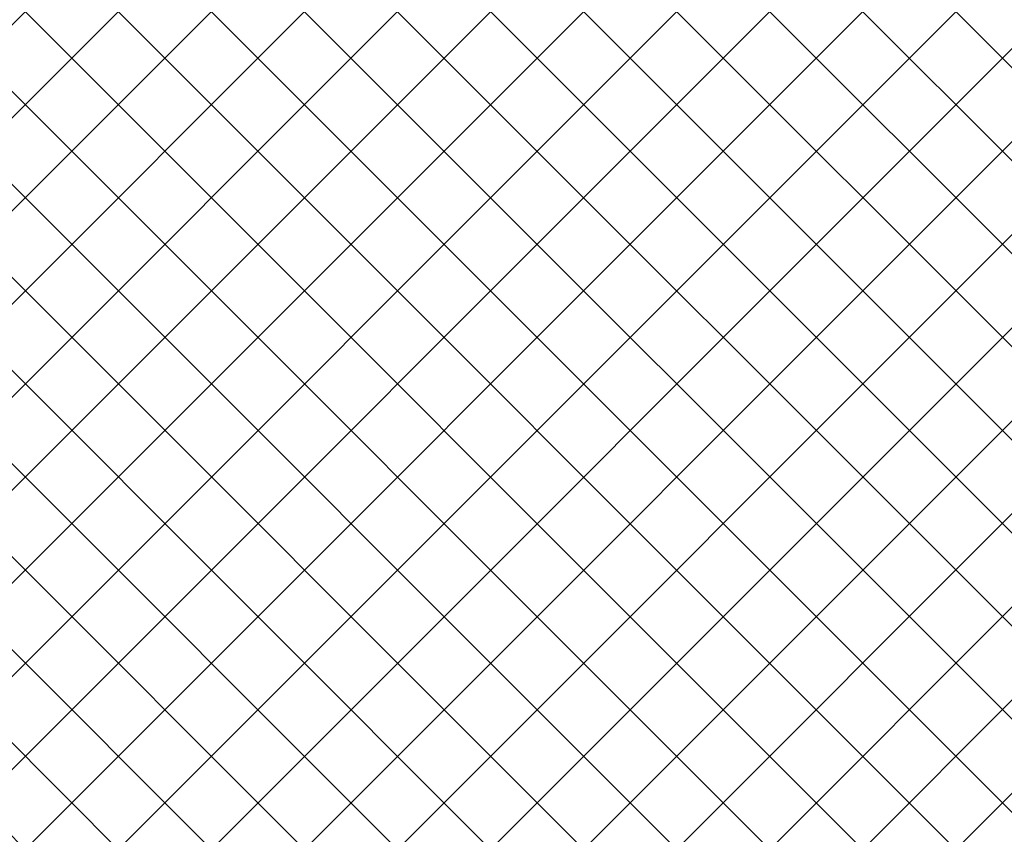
# Model space of a CAD drawing. Header units: metres. Extents: x 158874 to 185002, y -166493 to -154354.
# Tile 29 of 95: x 179524 to 179572, y -159251 to -159211. Entities that reach past the tile are written whole.
import ezdxf

# ---------------------------------------------------------------- set-up
doc = ezdxf.new("R2010")
doc.units = ezdxf.units.M
doc.layers.add('wymiarowanie9', color=1, linetype='Continuous', lineweight=9)

msp = doc.modelspace()

# ---------------------------------------------------------------- hatches: boundary and pattern name
at = {"layer": 'wymiarowanie9', "ltscale": 0.2, "true_color": 0xf8991e, "transparency": 33554508}
h = msp.add_hatch(dxfattribs=at)
h.set_pattern_fill('ANSI37', color=30)
h.paths.add_polyline_path([(179717.334, -159159.096), (179717.334, -159031.096), (179500.325, -159031.096), (179500.325, -159041.096), (179500.325, -159121.096), (179500.325, -159159.096), (179516.396, -159159.096), (179516.396, -159169.096), (179500.325, -159169.096), (179500.325, -159299.096), (179525.612, -159299.096), (179525.612, -159295.096), (179591.612, -159295.096), (179591.612, -159299.096), (179598.335, -159299.096), (179598.335, -159169.096), (179576.396, -159169.096), (179576.396, -159159.096), (179622.835, -159159.096), (179622.835, -159169.096), (179604.335, -159169.096), (179604.335, -159299.096), (179622.781, -159299.096), (179622.781, -159295.096), (179688.781, -159295.096), (179688.781, -159299.096), (179701.335, -159299.096), (179701.335, -159169.096), (179682.835, -159169.096), (179682.835, -159159.096)])
h.paths.add_polyline_path([(179725.134, -159031.096), (179725.134, -159159.096), (179725.835, -159159.096), (179725.835, -159169.096), (179707.335, -159169.096), (179707.335, -159299.096), (179724.628, -159299.096), (179724.628, -159295.096), (179790.628, -159295.096), (179790.628, -159299.096), (179804.335, -159299.096), (179804.335, -159169.096), (179785.835, -159169.096), (179785.835, -159159.096), (179828.835, -159159.096), (179828.835, -159169.096), (179810.335, -159169.096), (179810.335, -159299.096), (179840.325, -159299.096), (179840.325, -159295.096), (179906.325, -159295.096), (179906.325, -159299.096), (179907.325, -159299.096), (179907.325, -159169.096), (179888.835, -159169.096), (179888.835, -159159.096), (179907.325, -159159.096), (179907.325, -159132.635), (179903.325, -159132.635), (179903.325, -159039.635), (179907.325, -159039.635), (179907.325, -159031.096)])

doc.saveas('drawing.dxf')
